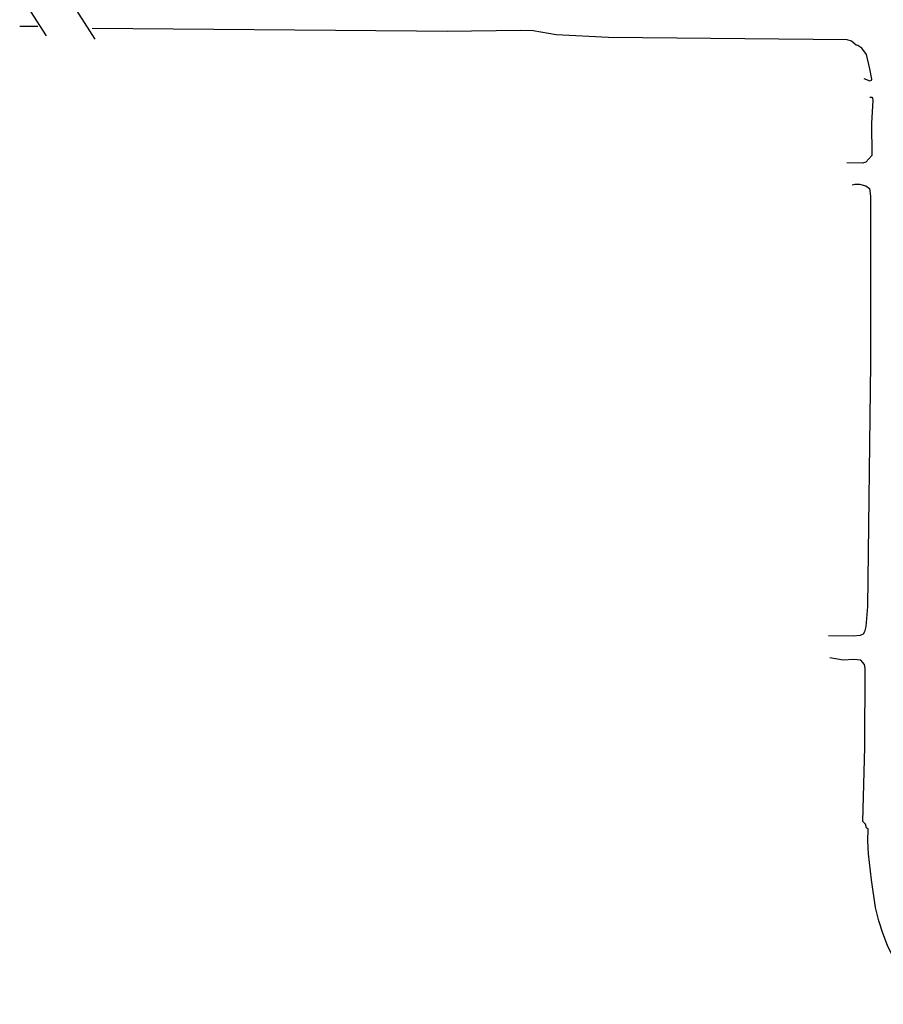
# Model space of a CAD drawing. Extents: x -0.5 to 41.9, y -0.5 to 29.8.
# Tile 28 of 129: x 6.131 to 6.731, y 3.52 to 4.205. Entities that reach past the tile are written whole.
import ezdxf

# ---------------------------------------------------------------- set-up
doc = ezdxf.new("R2010")
doc.units = 0
doc.header["$MEASUREMENT"] = 0
doc.layers.add('11', color=2, linetype='CONTINUOUS')

msp = doc.modelspace()

# ---------------------------------------------------------------- linework, layer by layer
at = {"layer": '11'}
for p, q in [((6.14962, 4.19342), (6.13114, 4.22223)), ((6.16321, 4.22223), (6.18308, 4.19103)), ((6.13089, 4.20022), (6.14346, 4.20022))]:
    msp.add_line(p, q, dxfattribs=at)
for points in [[(6.71769, 4.16383), (6.72173, 4.16226), (6.72286, 4.16271), (6.72308, 4.16338), (6.72173, 4.17057), (6.71949, 4.18045), (6.71634, 4.18494), (6.71342, 4.18674), (6.7123, 4.18696), (6.70916, 4.18966), (6.70601, 4.19056), (6.54005, 4.19235), (6.50367, 4.19415), (6.48773, 4.19684), (6.47897, 4.19707), (6.42809, 4.19635), (6.40666, 4.19662), (6.18119, 4.19842)], [(6.72173, 4.15081), (6.72308, 4.15081), (6.72375, 4.15013), (6.72398, 4.14856), (6.72286, 4.13284), (6.7233, 4.11016), (6.71904, 4.10567), (6.71679, 4.105), (6.70579, 4.10522)], [(6.70961, 4.08995), (6.7114, 4.0904), (6.71455, 4.0904), (6.71904, 4.08928), (6.72151, 4.08725), (6.72218, 4.08209), (6.72218, 3.96599), (6.72016, 3.79688), (6.71904, 3.78296), (6.71814, 3.77937), (6.71724, 3.77757), (6.715, 3.77667), (6.71028, 3.77622), (6.69299, 3.77645)], [(6.75766, 3.52044), (6.74217, 3.54492), (6.73408, 3.56131), (6.73072, 3.56984), (6.72802, 3.57838), (6.72577, 3.58781), (6.72286, 3.6069), (6.72083, 3.62509), (6.72039, 3.63407), (6.72061, 3.64215), (6.71949, 3.64305), (6.71881, 3.64552), (6.71702, 3.64754), (6.71836, 3.6992), (6.71859, 3.75399), (6.71814, 3.75646), (6.71544, 3.75961), (6.7105, 3.76005), (6.70332, 3.75961), (6.69389, 3.76118)]]:
    msp.add_lwpolyline(points, dxfattribs=at)

doc.saveas('drawing.dxf')
